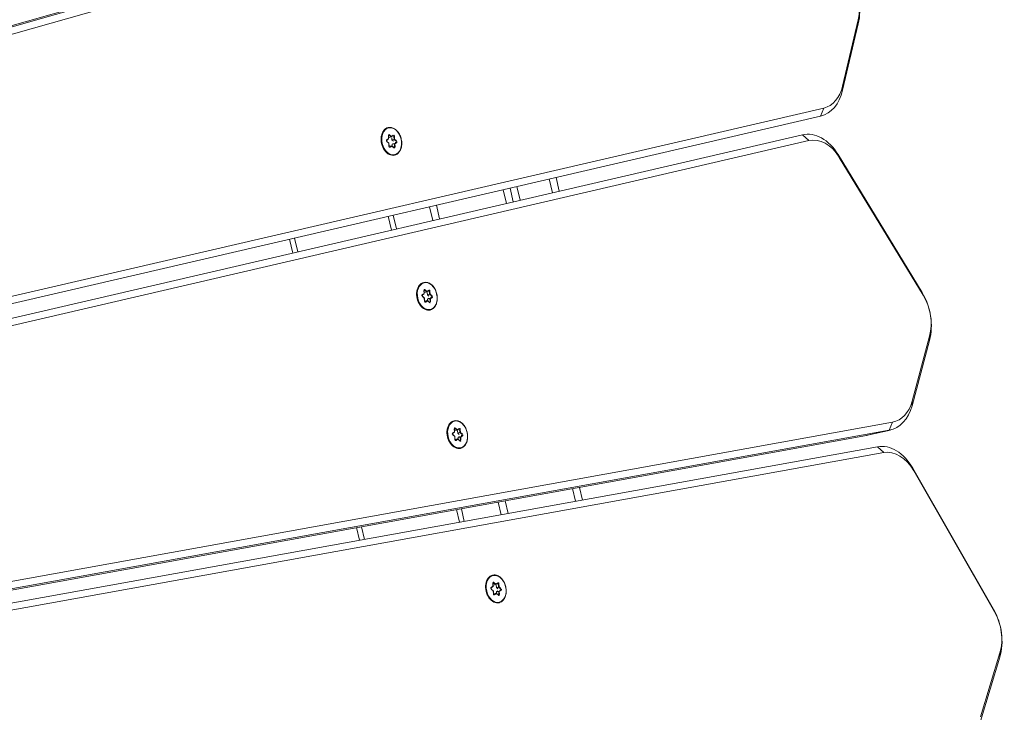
# Model space of a CAD drawing. Extents: x 5477758 to 5478338, y 5918274 to 5918502.
# Tile 105 of 121: x 5477952.204 to 5477952.62, y 5918462.466 to 5918462.759. Entities that reach past the tile are written whole.
import ezdxf

# ---------------------------------------------------------------- set-up
doc = ezdxf.new("R2010")
doc.units = 0
doc.layers.get('0').update_dxf_attribs({"color": 8, "linetype": 'CONTINUOUS', "lineweight": 13})
doc.layers.add('0_PROJEKTOWANE ZABAWKI', color=8, linetype='CONTINUOUS', lineweight=0)

# ---------------------------------------------------------------- blocks, each defined once
blk = doc.blocks.new('zw$CEC1')
for p, q in [((1118.513, -591.61), (1118.685, -591.649)), ((1118.513, -591.61), (1121.103, -592.893)), ((1121.275, -592.931), (1118.685, -591.649)), ((1130.381, -591.593), (1123.883, -593.736)), ((1124.01, -593.716), (1130.508, -591.573)), ((1130.508, -591.573), (1130.381, -591.593)), ((1132.249, -591.703), (1132.43, -591.745)), ((1132.249, -591.703), (1134.774, -593.048)), ((1144.136, -591.682), (1137.536, -593.663)), ((1137.653, -593.646), (1144.253, -591.665)), ((1144.253, -591.665), (1144.136, -591.682)), ((1134.955, -593.091), (1132.43, -591.745)), ((1145.987, -591.837), (1146.176, -591.885)), ((1145.987, -591.837), (1148.444, -593.244)), ((1148.633, -593.292), (1146.176, -591.885)), ((1121.103, -592.893), (1121.275, -592.931)), ((1134.774, -593.048), (1134.955, -593.091)), ((1124.01, -593.716), (1123.883, -593.736)), ((1137.653, -593.646), (1137.536, -593.663)), ((1121.828, -593.877), (1122.128, -594.09)), ((1121.828, -593.877), (1121.828, -659.523)), ((1122.128, -659.735), (1122.128, -594.09)), ((1135.45, -594.05), (1132.21, -659.656)), ((1135.45, -594.05), (1135.75, -594.27)), ((1135.751, -595.21), (1135.751, -594.22)), ((1132.51, -659.876), (1135.75, -594.27)), ((1135.75, -594.27), (1135.75, -595.26)), ((1112.555, -657.802), (1109.451, -594.939)), ((1123.028, -594.805), (1122.728, -595.018)), ((1122.728, -595.018), (1122.728, -657.919)), ((1123.028, -657.707), (1123.028, -594.805)), ((1136.319, -594.915), (1133.214, -657.779)), ((1133.514, -657.574), (1136.618, -594.71)), ((1136.618, -594.71), (1136.319, -594.915)), ((1109.151, -595.158), (1112.255, -658.022)), ((1135.75, -595.26), (1132.51, -660.866)), ((1112.255, -659.012), (1109.151, -596.148)), ((1122.728, -605.578), (1122.128, -605.578)), ((1122.128, -605.878), (1122.728, -605.878)), ((1122.728, -607.278), (1122.128, -607.278)), ((1122.128, -607.578), (1122.728, -607.578)), ((1122.128, -607.878), (1122.728, -607.878)), ((1135.127, -607.878), (1135.678, -607.878)), ((1135.693, -607.578), (1135.142, -607.578)), ((1122.728, -610.778), (1122.128, -610.778)), ((1135.535, -610.778), (1134.984, -610.778)), ((1122.128, -611.078), (1122.728, -611.078)), ((1134.969, -611.078), (1135.52, -611.078)), ((1118.865, -611.975), (1118.776, -612.04)), ((1118.787, -612.058), (1118.881, -611.989)), ((1118.787, -612.062), (1118.787, -612.058)), ((1118.798, -612.093), (1118.921, -612.115)), ((1118.93, -612.112), (1118.8, -612.089)), ((1118.83, -611.889), (1118.865, -611.975)), ((1118.881, -611.986), (1118.844, -611.894)), ((1118.861, -612.1), (1118.881, -612.084)), ((1118.88, -611.87), (1119.012, -611.894)), ((1118.88, -611.874), (1118.88, -611.87)), ((1118.881, -611.989), (1118.881, -612.084)), ((1119.007, -611.871), (1118.884, -611.849)), ((1118.918, -611.973), (1119.012, -611.989)), ((1118.921, -612.115), (1118.956, -612.201)), ((1118.97, -612.206), (1118.933, -612.114)), ((1119.095, -611.807), (1119.007, -611.871)), ((1119.012, -611.894), (1119.106, -611.825)), ((1119.012, -611.894), (1119.012, -611.989)), ((1119.012, -611.989), (1119.079, -611.94)), ((1119.116, -612.145), (1119.023, -612.213)), ((1119.032, -612.214), (1119.12, -612.15)), ((1119.106, -611.825), (1119.106, -611.828)), ((1119.246, -612.167), (1119.117, -612.145)), ((1119.12, -612.15), (1119.243, -612.172)), ((1119.156, -611.833), (1119.194, -611.926)), ((1119.156, -611.837), (1119.156, -611.833)), ((1119.167, -611.956), (1119.194, -612.021)), ((1119.206, -611.906), (1119.171, -611.82)), ((1119.194, -611.926), (1119.326, -611.949)), ((1119.194, -611.926), (1119.194, -612.021)), ((1119.194, -612.021), (1119.267, -612.034)), ((1119.329, -611.928), (1119.206, -611.906)), ((1119.246, -612.053), (1119.283, -612.145)), ((1119.246, -612.053), (1119.246, -612.146)), ((1119.342, -611.979), (1119.249, -612.048)), ((1119.262, -612.046), (1119.351, -611.981)), ((1119.297, -612.132), (1119.262, -612.046)), ((1119.283, -612.145), (1119.283, -612.149)), ((1119.326, -611.949), (1119.326, -611.952)), ((1125.594, -611.995), (1125.506, -612.059)), ((1125.516, -612.077), (1125.611, -612.008)), ((1125.516, -612.081), (1125.516, -612.077)), ((1125.527, -612.112), (1125.65, -612.134)), ((1125.659, -612.131), (1125.53, -612.108)), ((1125.559, -611.909), (1125.594, -611.995)), ((1125.61, -612.006), (1125.573, -611.914)), ((1125.59, -612.119), (1125.611, -612.104)), ((1125.609, -611.89), (1125.741, -611.913)), ((1125.609, -611.893), (1125.609, -611.89)), ((1125.611, -612.008), (1125.611, -612.104)), ((1125.736, -611.891), (1125.613, -611.869)), ((1125.648, -611.992), (1125.741, -612.008)), ((1125.65, -612.134), (1125.685, -612.221)), ((1125.699, -612.226), (1125.662, -612.134)), ((1125.824, -611.826), (1125.736, -611.891)), ((1125.741, -611.913), (1125.835, -611.844)), ((1125.741, -611.913), (1125.741, -612.008)), ((1125.741, -612.008), (1125.808, -611.96)), ((1125.835, -611.844), (1125.835, -611.848)), ((1125.886, -611.853), (1125.923, -611.945)), ((1125.886, -611.856), (1125.886, -611.853)), ((1125.897, -611.975), (1125.923, -612.041)), ((1125.935, -611.926), (1125.9, -611.839)), ((1125.923, -611.945), (1126.055, -611.968)), ((1125.923, -611.945), (1125.923, -612.041)), ((1125.923, -612.041), (1125.996, -612.054)), ((1126.058, -611.947), (1125.935, -611.926)), ((1125.975, -612.073), (1126.012, -612.165)), ((1125.975, -612.073), (1125.975, -612.165)), ((1126.071, -611.999), (1125.978, -612.067)), ((1125.992, -612.065), (1126.08, -612)), ((1126.027, -612.151), (1125.992, -612.065)), ((1126.055, -611.968), (1126.055, -611.972)), ((1131.593, -612.069), (1131.505, -612.134)), ((1131.515, -612.152), (1131.61, -612.083)), ((1131.515, -612.155), (1131.515, -612.152)), ((1131.558, -611.983), (1131.593, -612.069)), ((1131.609, -612.08), (1131.572, -611.988)), ((1131.608, -611.964), (1131.74, -611.987)), ((1131.608, -611.967), (1131.608, -611.964)), ((1131.61, -612.083), (1131.61, -612.178)), ((1131.735, -611.965), (1131.612, -611.943)), ((1131.647, -612.066), (1131.74, -612.083)), ((1131.824, -611.9), (1131.735, -611.965)), ((1131.74, -611.987), (1131.834, -611.918)), ((1131.74, -611.987), (1131.74, -612.083)), ((1131.74, -612.083), (1131.807, -612.034)), ((1131.834, -611.918), (1131.834, -611.922)), ((1131.885, -611.927), (1131.922, -612.019)), ((1131.885, -611.93), (1131.885, -611.927)), ((1131.896, -612.049), (1131.922, -612.115)), ((1131.934, -612), (1131.899, -611.913)), ((1131.922, -612.019), (1132.054, -612.042)), ((1131.922, -612.019), (1131.922, -612.115)), ((1131.922, -612.115), (1131.995, -612.128)), ((1132.057, -612.021), (1131.934, -612)), ((1131.974, -612.147), (1132.011, -612.239)), ((1131.974, -612.147), (1131.974, -612.239)), ((1132.07, -612.073), (1131.977, -612.141)), ((1131.991, -612.139), (1132.079, -612.074)), ((1132.026, -612.225), (1131.991, -612.139)), ((1132.054, -612.042), (1132.054, -612.046)), ((1138.332, -611.958), (1138.243, -612.022)), ((1138.254, -612.04), (1138.348, -611.971)), ((1138.254, -612.044), (1138.254, -612.04)), ((1138.265, -612.075), (1138.388, -612.097)), ((1138.397, -612.094), (1138.268, -612.071)), ((1138.297, -611.871), (1138.332, -611.958)), ((1138.348, -611.968), (1138.311, -611.876)), ((1138.328, -612.082), (1138.348, -612.067)), ((1138.347, -611.853), (1138.479, -611.876)), ((1138.347, -611.856), (1138.347, -611.853)), ((1138.348, -611.971), (1138.348, -612.067)), ((1138.474, -611.853), (1138.351, -611.832)), ((1138.386, -611.955), (1138.479, -611.971)), ((1138.388, -612.097), (1138.423, -612.183)), ((1138.437, -612.188), (1138.4, -612.096)), ((1138.562, -611.789), (1138.474, -611.853)), ((1138.479, -611.876), (1138.573, -611.807)), ((1138.479, -611.876), (1138.479, -611.971)), ((1138.479, -611.971), (1138.546, -611.922)), ((1138.583, -612.127), (1138.49, -612.195)), ((1138.499, -612.197), (1138.587, -612.132)), ((1138.573, -611.807), (1138.573, -611.81)), ((1138.713, -612.15), (1138.584, -612.127)), ((1138.587, -612.132), (1138.71, -612.154)), ((1138.624, -611.816), (1138.661, -611.908)), ((1138.624, -611.819), (1138.624, -611.816)), ((1138.634, -611.938), (1138.661, -612.003)), ((1138.673, -611.888), (1138.638, -611.802)), ((1138.661, -611.908), (1138.793, -611.931)), ((1138.661, -611.908), (1138.661, -612.003)), ((1138.661, -612.003), (1138.734, -612.016)), ((1138.796, -611.91), (1138.673, -611.888)), ((1138.713, -612.035), (1138.75, -612.128)), ((1138.713, -612.035), (1138.713, -612.128)), ((1138.809, -611.962), (1138.716, -612.03)), ((1138.729, -612.028), (1138.818, -611.963)), ((1138.764, -612.114), (1138.729, -612.028)), ((1138.75, -612.128), (1138.75, -612.131)), ((1138.793, -611.931), (1138.793, -611.935)), ((1125.845, -612.164), (1125.752, -612.232)), ((1125.761, -612.234), (1125.849, -612.169)), ((1125.975, -612.187), (1125.846, -612.164)), ((1125.849, -612.169), (1125.972, -612.191)), ((1126.012, -612.165), (1126.012, -612.168)), ((1131.526, -612.187), (1131.649, -612.208)), ((1131.658, -612.205), (1131.529, -612.182)), ((1131.589, -612.193), (1131.61, -612.178)), ((1131.649, -612.208), (1131.684, -612.295)), ((1131.698, -612.3), (1131.661, -612.208)), ((1131.844, -612.238), (1131.751, -612.306)), ((1131.76, -612.308), (1131.848, -612.243)), ((1131.974, -612.261), (1131.845, -612.238)), ((1131.848, -612.243), (1131.971, -612.265)), ((1132.011, -612.239), (1132.011, -612.242)), ((1122.728, -612.658), (1122.128, -612.658)), ((1122.128, -612.87), (1122.728, -612.87)), ((1134.88, -612.87), (1135.432, -612.87)), ((1135.442, -612.658), (1134.891, -612.658)), ((1122.728, -616.946), (1122.128, -616.946)), ((1122.128, -617.158), (1122.728, -617.158)), ((1134.669, -617.158), (1135.22, -617.158)), ((1135.231, -616.946), (1134.679, -616.946))]:
    blk.add_line(p, q)
for centre, major_axis, ratio, start_param, end_param in [((1117.538, -592.807), (-2, 0), 0.707107, 4.101524, 5.183628), ((1117.538, -592.595), (1.7, 0), 0.707107, 0.959931, 2.042035), ((1131.226, -592.875), (-2, 0), 0.707107, 4.066617, 5.148721), ((1131.226, -592.663), (1.7, 0), 0.707107, 0.925025, 2.007129), ((1144.917, -592.984), (-2, 0), 0.707107, 4.031711, 5.113815), ((1144.917, -592.771), (1.7, 0), 0.707107, 0.890118, 1.972222), ((1120.128, -593.877), (1.7, 0), 0.707107, 0, 0.959931), ((1120.128, -594.09), (2, 0), 0.707107, 0, 0.959931), ((1133.751, -594.008), (1.7, 0), 0.707107, 6.248279, 7.20821), ((1133.751, -594.22), (2, 0), 0.707107, 6.248279, 7.20821), ((1124.728, -595.018), (-2, 0), 0.707107, 5.148721, 6.283185), ((1124.728, -594.805), (-1.7, 0), 0.707107, 5.148721, 6.283185), ((1138.317, -594.965), (-2, 0), 0.707107, 5.113815, 6.248279), ((1138.317, -594.752), (-1.7, 0), 0.707107, 5.113815, 6.248279), ((1133.751, -595.21), (2, 0), 0.707107, 6.248279, 6.283185), ((1119.064, -612.025), (-0.6, 0), 0.707107, 0, 3.141593), ((1118.809, -612.062), (-0.045, 0), 0.707107, 5.515192, 7.609587), ((1118.776, -612.051), (-0.0089, 0.0121), 0.508626, 3.748748, 5.319544), ((1118.809, -612.073), (-0.03, 0), 0.707107, 5.515192, 6.283185), ((1118.798, -612.104), (0.0026, 0.0148), 0.171098, 0, 0.800479), ((1119.064, -612.025), (-0.25, 0), 0.707107, 0.095219, 0.407877), ((1118.873, -611.88), (-0.045, 0), 0.707107, 4.467995, 6.56239), ((1118.83, -611.9), (0.0139, 0.0056), 0.679724, 0, 1.301881), ((1118.873, -611.891), (-0.03, 0), 0.707107, 4.467995, 6.283185), ((1119.064, -612.025), (0.25, 0), 0.707107, 2.189614, 2.547433), ((1118.865, -611.986), (0.0166, -0.0047), 0.601017, 0.16912, 1.739916), ((1118.884, -611.86), (0.0026, 0.0148), 0.171098, 0.800479, 2.371275), ((1118.921, -612.125), (-0.0104, -0.0129), 0.462667, 2.890892, 4.192773), ((1119.007, -611.882), (0.0037, -0.0158), 0.19164, 0.688736, 2.259533), ((1119.064, -612.025), (0.25, 0), 0.707107, 1.142416, 1.510388), ((1119.128, -611.829), (0.045, 0), 0.707107, 0.279204, 2.3736), ((1119.095, -611.817), (-0.0089, 0.0121), 0.508626, 3.748748, 5.319544), ((1119.128, -611.839), (0.03, 0), 0.707107, 0.279204, 2.3736), ((1119.12, -612.16), (0.0037, -0.0158), 0.19164, 2.259533, 3.223174), ((1119.171, -611.831), (-0.0139, -0.0056), 0.679724, 4.443473, 6.01427), ((1119.206, -611.917), (-0.0104, -0.0129), 0.462667, 4.192773, 5.763569), ((1119.064, -612.025), (-0.25, 0), 0.707107, 2.244927, 2.557585), ((1119.254, -612.141), (0.045, 0), 0.707107, 4.467995, 6.56239), ((1119.262, -612.056), (-0.0166, 0.0047), 0.601017, 4.881509, 6.452305), ((1119.297, -612.143), (-0.0139, -0.0056), 0.679724, 4.443473, 6.01427), ((1119.254, -612.151), (0.03, 0), 0.707107, 0, 0.279204), ((1119.064, -612.025), (0.25, 0), 0.707107, 0.130169, 0.46319), ((1119.329, -611.939), (0.0026, 0.0148), 0.171098, 0.800479, 2.371275), ((1119.318, -611.969), (0.03, 0), 0.707107, 0, 1.326402), ((1119.318, -611.959), (0.045, 0), 0.707107, 5.515192, 7.609587), ((1119.351, -611.992), (-0.0089, 0.0121), 0.508626, 5.319544, 6.283185), ((1125.793, -612.044), (-0.6, 0), 0.707107, 0, 3.141593), ((1125.538, -612.082), (-0.045, 0), 0.707107, 5.515192, 7.609587), ((1125.506, -612.07), (-0.0089, 0.0121), 0.508626, 3.748748, 5.319544), ((1125.538, -612.092), (-0.03, 0), 0.707107, 5.515192, 6.283185), ((1125.527, -612.123), (0.0026, 0.0148), 0.171098, 0, 0.800479), ((1125.793, -612.044), (-0.25, 0), 0.707107, 0.095219, 0.407877), ((1125.602, -611.9), (-0.045, 0), 0.707107, 4.467995, 6.56239), ((1125.559, -611.919), (0.0139, 0.0056), 0.679724, 0, 1.301881), ((1125.602, -611.91), (-0.03, 0), 0.707107, 4.467995, 6.283185), ((1125.793, -612.044), (0.25, 0), 0.707107, 2.189614, 2.547433), ((1125.594, -612.006), (0.0166, -0.0047), 0.601017, 0.16912, 1.739916), ((1125.613, -611.88), (0.0026, 0.0148), 0.171098, 0.800479, 2.371275), ((1125.65, -612.145), (-0.0104, -0.0129), 0.462667, 2.890892, 4.192773), ((1125.736, -611.901), (0.0037, -0.0158), 0.19164, 0.688736, 2.259533), ((1125.793, -612.044), (0.25, 0), 0.707107, 1.142416, 1.510388), ((1125.857, -611.848), (0.045, 0), 0.707107, 0.279204, 2.3736), ((1125.824, -611.837), (-0.0089, 0.0121), 0.508626, 3.748748, 5.319544), ((1125.857, -611.859), (0.03, 0), 0.707107, 0.279204, 2.3736), ((1125.9, -611.85), (-0.0139, -0.0056), 0.679724, 4.443473, 6.01427), ((1125.935, -611.936), (-0.0104, -0.0129), 0.462667, 4.192773, 5.763569), ((1125.793, -612.044), (-0.25, 0), 0.707107, 2.244927, 2.557585), ((1125.983, -612.16), (0.045, 0), 0.707107, 4.467995, 6.56239), ((1125.992, -612.076), (-0.0166, 0.0047), 0.601017, 4.881509, 6.452305), ((1126.027, -612.162), (-0.0139, -0.0056), 0.679724, 4.443473, 6.01427), ((1125.793, -612.044), (0.25, 0), 0.707107, 0.130169, 0.46319), ((1126.058, -611.958), (0.0026, 0.0148), 0.171098, 0.800479, 2.371275), ((1126.047, -611.989), (0.03, 0), 0.707107, 0, 1.326402), ((1126.047, -611.978), (0.045, 0), 0.707107, 5.515192, 7.609587), ((1126.08, -612.011), (-0.0089, 0.0121), 0.508626, 5.319544, 6.283185), ((1131.792, -612.118), (-0.6, 0), 0.707107, 0, 3.141593), ((1131.537, -612.156), (-0.045, 0), 0.707107, 5.515192, 7.609587), ((1131.505, -612.144), (-0.0089, 0.0121), 0.508626, 3.748748, 5.319544), ((1131.537, -612.166), (-0.03, 0), 0.707107, 5.515192, 6.283185), ((1131.792, -612.118), (-0.25, 0), 0.707107, 0.095219, 0.407877), ((1131.601, -611.974), (-0.045, 0), 0.707107, 4.467995, 6.56239), ((1131.558, -611.993), (0.0139, 0.0056), 0.679724, 0, 1.301881), ((1131.601, -611.984), (-0.03, 0), 0.707107, 4.467995, 6.283185), ((1131.792, -612.118), (0.25, 0), 0.707107, 2.189614, 2.547433), ((1131.593, -612.08), (0.0166, -0.0047), 0.601017, 0.16912, 1.739916), ((1131.612, -611.954), (0.0026, 0.0148), 0.171098, 0.800479, 2.371275), ((1131.735, -611.975), (0.0037, -0.0158), 0.19164, 0.688736, 2.259533), ((1131.792, -612.118), (0.25, 0), 0.707107, 1.142416, 1.510388), ((1131.856, -611.922), (0.045, 0), 0.707107, 0.279204, 2.3736), ((1131.824, -611.911), (-0.0089, 0.0121), 0.508626, 3.748748, 5.319544), ((1131.856, -611.933), (0.03, 0), 0.707107, 0.279204, 2.3736), ((1131.899, -611.924), (-0.0139, -0.0056), 0.679724, 4.443473, 6.01427), ((1131.934, -612.01), (-0.0104, -0.0129), 0.462667, 4.192773, 5.763569), ((1131.991, -612.15), (-0.0166, 0.0047), 0.601017, 4.881509, 6.452305), ((1131.792, -612.118), (0.25, 0), 0.707107, 0.130169, 0.46319), ((1132.057, -612.032), (0.0026, 0.0148), 0.171098, 0.800479, 2.371275), ((1132.047, -612.063), (0.03, 0), 0.707107, 0, 1.326402), ((1132.047, -612.052), (0.045, 0), 0.707107, 5.515192, 7.609587), ((1132.079, -612.085), (-0.0089, 0.0121), 0.508626, 5.319544, 6.283185), ((1138.531, -612.007), (-0.6, 0), 0.707107, 0, 3.141593), ((1138.276, -612.044), (-0.045, 0), 0.707107, 5.515192, 7.609587), ((1138.243, -612.033), (-0.0089, 0.0121), 0.508626, 3.748748, 5.319544), ((1138.276, -612.055), (-0.03, 0), 0.707107, 5.515192, 6.283185), ((1138.265, -612.086), (0.0026, 0.0148), 0.171098, 0, 0.800479), ((1138.531, -612.007), (-0.25, 0), 0.707107, 0.095219, 0.407877), ((1138.34, -611.863), (-0.045, 0), 0.707107, 4.467995, 6.56239), ((1138.297, -611.882), (0.0139, 0.0056), 0.679724, 0, 1.301881), ((1138.34, -611.873), (-0.03, 0), 0.707107, 4.467995, 6.283185), ((1138.531, -612.007), (0.25, 0), 0.707107, 2.189614, 2.547433), ((1138.332, -611.968), (0.0166, -0.0047), 0.601017, 0.16912, 1.739916), ((1138.351, -611.842), (0.0026, 0.0148), 0.171098, 0.800479, 2.371275), ((1138.388, -612.108), (-0.0104, -0.0129), 0.462667, 2.890892, 4.192773), ((1138.474, -611.864), (0.0037, -0.0158), 0.19164, 0.688736, 2.259533), ((1138.531, -612.007), (0.25, 0), 0.707107, 1.142416, 1.510388), ((1138.595, -611.811), (0.045, 0), 0.707107, 0.279204, 2.3736), ((1138.562, -611.799), (-0.0089, 0.0121), 0.508626, 3.748748, 5.319544), ((1138.595, -611.822), (0.03, 0), 0.707107, 0.279204, 2.3736), ((1138.587, -612.143), (0.0037, -0.0158), 0.19164, 2.259533, 3.223174), ((1138.638, -611.813), (-0.0139, -0.0056), 0.679724, 4.443473, 6.01427), ((1138.673, -611.899), (-0.0104, -0.0129), 0.462667, 4.192773, 5.763569), ((1138.531, -612.007), (-0.25, 0), 0.707107, 2.244927, 2.557585), ((1138.721, -612.123), (0.045, 0), 0.707107, 4.467995, 6.56239), ((1138.71, -612.164), (0.0026, 0.0148), 0.171098, 0, 0.800479), ((1138.729, -612.038), (-0.0166, 0.0047), 0.601017, 4.881509, 6.452305), ((1138.764, -612.125), (-0.0139, -0.0056), 0.679724, 4.443473, 6.01427), ((1138.721, -612.134), (0.03, 0), 0.707107, 0, 0.279204), ((1138.531, -612.007), (0.25, 0), 0.707107, 0.130169, 0.46319), ((1138.796, -611.921), (0.0026, 0.0148), 0.171098, 0.800479, 2.371275), ((1138.785, -611.952), (0.03, 0), 0.707107, 0, 1.326402), ((1138.785, -611.941), (0.045, 0), 0.707107, 5.515192, 7.609587), ((1138.818, -611.974), (-0.0089, 0.0121), 0.508626, 5.319544, 6.283185), ((1118.956, -612.212), (0.0139, 0.0056), 0.679724, 0, 1.301881), ((1118.999, -612.192), (-0.045, 0), 0.707107, 0.279204, 2.3736), ((1119.064, -612.025), (-0.25, 0), 0.707107, 1.152569, 1.475438), ((1119.032, -612.225), (-0.0089, 0.0121), 0.508626, 5.319544, 6.283185), ((1119.243, -612.182), (0.0026, 0.0148), 0.171098, 0, 0.800479), ((1125.685, -612.231), (0.0139, 0.0056), 0.679724, 0, 1.301881), ((1125.729, -612.212), (-0.045, 0), 0.707107, 0.279204, 2.3736), ((1125.793, -612.044), (-0.25, 0), 0.707107, 1.152569, 1.475438), ((1125.761, -612.244), (-0.0089, 0.0121), 0.508626, 5.319544, 6.283185), ((1125.849, -612.18), (0.0037, -0.0158), 0.19164, 2.259533, 3.223174), ((1125.972, -612.202), (0.0026, 0.0148), 0.171098, 0, 0.800479), ((1125.983, -612.171), (0.03, 0), 0.707107, 0, 0.279204), ((1131.526, -612.197), (0.0026, 0.0148), 0.171098, 0, 0.800479), ((1131.649, -612.219), (-0.0104, -0.0129), 0.462667, 2.890892, 4.192773), ((1131.684, -612.305), (0.0139, 0.0056), 0.679724, 0, 1.301881), ((1131.728, -612.286), (-0.045, 0), 0.707107, 0.279204, 2.3736), ((1131.792, -612.118), (-0.25, 0), 0.707107, 1.152569, 1.475438), ((1131.76, -612.319), (-0.0089, 0.0121), 0.508626, 5.319544, 6.283185), ((1131.848, -612.254), (0.0037, -0.0158), 0.19164, 2.259533, 3.223174), ((1131.792, -612.118), (-0.25, 0), 0.707107, 2.244927, 2.557585), ((1131.982, -612.234), (0.045, 0), 0.707107, 4.467995, 6.56239), ((1131.971, -612.276), (0.0026, 0.0148), 0.171098, 0, 0.800479), ((1132.026, -612.236), (-0.0139, -0.0056), 0.679724, 4.443473, 6.01427), ((1131.982, -612.245), (0.03, 0), 0.707107, 0, 0.279204), ((1138.423, -612.194), (0.0139, 0.0056), 0.679724, 0, 1.301881), ((1138.466, -612.175), (-0.045, 0), 0.707107, 0.279204, 2.3736), ((1138.531, -612.007), (-0.25, 0), 0.707107, 1.152569, 1.475438), ((1138.499, -612.207), (-0.0089, 0.0121), 0.508626, 5.319544, 6.283185)]:
    blk.add_ellipse(centre, major_axis=major_axis, ratio=ratio, start_param=start_param, end_param=end_param)
for centre in [(1119.064, -612.011), (1125.793, -612.03), (1131.792, -612.104), (1138.531, -611.993)]:
    blk.add_ellipse(centre, major_axis=(0.58, 0), ratio=0.707107)
for points, knots in [([(1118.464, -612.025), (1118.464, -611.979), (1118.474, -611.934), (1118.513, -611.848), (1118.542, -611.807), (1118.617, -611.733), (1118.663, -611.701), (1118.767, -611.648), (1118.826, -611.627), (1118.948, -611.6), (1119.013, -611.594), (1119.141, -611.596), (1119.205, -611.604), (1119.326, -611.635), (1119.383, -611.657), (1119.484, -611.714), (1119.528, -611.749), (1119.6, -611.826), (1119.626, -611.868), (1119.657, -611.95), (1119.664, -611.987), (1119.664, -612.025)], [6.038791, 6.038791, 6.038791, 6.038791, 6.34864, 6.34864, 6.66324, 6.66324, 6.984393, 6.984393, 7.307998, 7.307998, 7.63188, 7.63188, 7.955712, 7.955712, 8.279598, 8.279598, 8.603057, 8.603057, 8.923488, 8.923488, 9.180384, 9.180384, 9.180384, 9.180384]), ([(1125.193, -612.044), (1125.193, -611.999), (1125.203, -611.954), (1125.242, -611.867), (1125.271, -611.826), (1125.346, -611.753), (1125.392, -611.72), (1125.497, -611.667), (1125.555, -611.646), (1125.677, -611.619), (1125.742, -611.613), (1125.87, -611.615), (1125.934, -611.624), (1126.055, -611.654), (1126.112, -611.677), (1126.213, -611.734), (1126.258, -611.768), (1126.329, -611.845), (1126.356, -611.888), (1126.386, -611.969), (1126.393, -612.007), (1126.393, -612.044)], [6.038791, 6.038791, 6.038791, 6.038791, 6.34864, 6.34864, 6.66324, 6.66324, 6.984393, 6.984393, 7.307998, 7.307998, 7.63188, 7.63188, 7.955712, 7.955712, 8.279598, 8.279598, 8.603057, 8.603057, 8.923488, 8.923488, 9.180384, 9.180384, 9.180384, 9.180384]), ([(1131.192, -612.118), (1131.192, -612.073), (1131.202, -612.028), (1131.241, -611.941), (1131.27, -611.901), (1131.345, -611.827), (1131.391, -611.794), (1131.496, -611.741), (1131.554, -611.72), (1131.677, -611.694), (1131.741, -611.687), (1131.869, -611.689), (1131.933, -611.698), (1132.054, -611.728), (1132.111, -611.751), (1132.212, -611.808), (1132.257, -611.842), (1132.328, -611.919), (1132.355, -611.962), (1132.385, -612.043), (1132.392, -612.081), (1132.392, -612.118)], [6.038791, 6.038791, 6.038791, 6.038791, 6.34864, 6.34864, 6.66324, 6.66324, 6.984393, 6.984393, 7.307998, 7.307998, 7.63188, 7.63188, 7.955712, 7.955712, 8.279598, 8.279598, 8.603057, 8.603057, 8.923488, 8.923488, 9.180384, 9.180384, 9.180384, 9.180384]), ([(1137.931, -612.007), (1137.931, -611.962), (1137.941, -611.916), (1137.98, -611.83), (1138.009, -611.789), (1138.084, -611.716), (1138.13, -611.683), (1138.234, -611.63), (1138.293, -611.609), (1138.415, -611.582), (1138.48, -611.576), (1138.608, -611.578), (1138.672, -611.586), (1138.793, -611.617), (1138.85, -611.64), (1138.951, -611.696), (1138.996, -611.731), (1139.067, -611.808), (1139.094, -611.851), (1139.124, -611.932), (1139.131, -611.969), (1139.131, -612.007)], [6.038791, 6.038791, 6.038791, 6.038791, 6.34864, 6.34864, 6.66324, 6.66324, 6.984393, 6.984393, 7.307998, 7.307998, 7.63188, 7.63188, 7.955712, 7.955712, 8.279598, 8.279598, 8.603057, 8.603057, 8.923488, 8.923488, 9.180384, 9.180384, 9.180384, 9.180384]), ([(1118.779, -612.073), (1118.779, -612.074), (1118.779, -612.075), (1118.78, -612.077), (1118.78, -612.078), (1118.783, -612.081), (1118.784, -612.082), (1118.788, -612.084), (1118.79, -612.086), (1118.795, -612.088), (1118.798, -612.088), (1118.8, -612.089)], [0.244394, 0.244394, 0.244394, 0.244394, 0.509675, 0.509675, 0.774955, 0.774955, 1.040236, 1.040236, 1.305516, 1.305516, 1.570796, 1.570796, 1.570796, 1.570796]), ([(1118.843, -611.891), (1118.843, -611.891), (1118.843, -611.891), (1118.843, -611.892), (1118.843, -611.892), (1118.843, -611.892), (1118.843, -611.893), (1118.843, -611.893), (1118.843, -611.893), (1118.843, -611.894), (1118.843, -611.894), (1118.844, -611.894)], [0.2443943, 0.2443943, 0.2443943, 0.2443943, 0.3002352, 0.3002352, 0.3560761, 0.3560761, 0.411917, 0.411917, 0.4677579, 0.4677579, 0.5235988, 0.5235988, 0.5235988, 0.5235988]), ([(1119.246, -612.167), (1119.249, -612.168), (1119.252, -612.168), (1119.258, -612.168), (1119.261, -612.168), (1119.267, -612.166), (1119.27, -612.165), (1119.275, -612.163), (1119.277, -612.162), (1119.28, -612.159), (1119.281, -612.158), (1119.283, -612.155), (1119.284, -612.154), (1119.284, -612.152), (1119.284, -612.152), (1119.284, -612.151)], [1.570796, 1.570796, 1.570796, 1.570796, 1.844329, 1.844329, 2.119118, 2.119118, 2.392017, 2.392017, 2.661992, 2.661992, 2.936562, 2.936562, 3.253095, 3.253095, 3.385987, 3.385987, 3.385987, 3.385987]), ([(1119.342, -611.979), (1119.343, -611.979), (1119.344, -611.978), (1119.345, -611.976), (1119.346, -611.976), (1119.347, -611.974), (1119.347, -611.974), (1119.348, -611.972), (1119.348, -611.972), (1119.348, -611.971), (1119.348, -611.97), (1119.348, -611.969)], [2.6179939, 2.6179939, 2.6179939, 2.6179939, 2.7715925, 2.7715925, 2.9251911, 2.9251911, 3.0787897, 3.0787897, 3.2323883, 3.2323883, 3.385987, 3.385987, 3.385987, 3.385987]), ([(1125.508, -612.092), (1125.508, -612.093), (1125.508, -612.094), (1125.509, -612.096), (1125.51, -612.097), (1125.512, -612.1), (1125.513, -612.101), (1125.517, -612.104), (1125.519, -612.105), (1125.524, -612.107), (1125.527, -612.108), (1125.53, -612.108)], [0.244394, 0.244394, 0.244394, 0.244394, 0.509675, 0.509675, 0.774955, 0.774955, 1.040236, 1.040236, 1.305516, 1.305516, 1.570796, 1.570796, 1.570796, 1.570796]), ([(1125.572, -611.91), (1125.572, -611.911), (1125.572, -611.911), (1125.572, -611.911), (1125.572, -611.911), (1125.572, -611.912), (1125.572, -611.912), (1125.572, -611.912), (1125.572, -611.913), (1125.573, -611.913), (1125.573, -611.913), (1125.573, -611.914)], [0.2443943, 0.2443943, 0.2443943, 0.2443943, 0.3002352, 0.3002352, 0.3560761, 0.3560761, 0.411917, 0.411917, 0.4677579, 0.4677579, 0.5235988, 0.5235988, 0.5235988, 0.5235988]), ([(1126.071, -611.999), (1126.072, -611.998), (1126.073, -611.997), (1126.074, -611.996), (1126.075, -611.995), (1126.076, -611.994), (1126.076, -611.993), (1126.077, -611.992), (1126.077, -611.991), (1126.077, -611.99), (1126.077, -611.989), (1126.077, -611.989)], [2.6179939, 2.6179939, 2.6179939, 2.6179939, 2.7715925, 2.7715925, 2.9251911, 2.9251911, 3.0787897, 3.0787897, 3.2323883, 3.2323883, 3.385987, 3.385987, 3.385987, 3.385987]), ([(1131.571, -611.984), (1131.571, -611.985), (1131.571, -611.985), (1131.571, -611.985), (1131.571, -611.985), (1131.571, -611.986), (1131.571, -611.986), (1131.571, -611.986), (1131.571, -611.987), (1131.572, -611.987), (1131.572, -611.987), (1131.572, -611.988)], [0.2443943, 0.2443943, 0.2443943, 0.2443943, 0.3002352, 0.3002352, 0.3560761, 0.3560761, 0.411917, 0.411917, 0.4677579, 0.4677579, 0.5235988, 0.5235988, 0.5235988, 0.5235988]), ([(1132.07, -612.073), (1132.071, -612.072), (1132.072, -612.071), (1132.073, -612.07), (1132.074, -612.069), (1132.075, -612.068), (1132.075, -612.067), (1132.076, -612.066), (1132.076, -612.065), (1132.076, -612.064), (1132.077, -612.064), (1132.077, -612.063)], [2.6179939, 2.6179939, 2.6179939, 2.6179939, 2.7715925, 2.7715925, 2.9251911, 2.9251911, 3.0787897, 3.0787897, 3.2323883, 3.2323883, 3.385987, 3.385987, 3.385987, 3.385987]), ([(1138.246, -612.055), (1138.246, -612.056), (1138.246, -612.057), (1138.247, -612.059), (1138.247, -612.06), (1138.25, -612.063), (1138.251, -612.064), (1138.255, -612.067), (1138.257, -612.068), (1138.262, -612.07), (1138.265, -612.071), (1138.268, -612.071)], [0.244394, 0.244394, 0.244394, 0.244394, 0.509675, 0.509675, 0.774955, 0.774955, 1.040236, 1.040236, 1.305516, 1.305516, 1.570796, 1.570796, 1.570796, 1.570796]), ([(1138.31, -611.873), (1138.31, -611.873), (1138.31, -611.874), (1138.31, -611.874), (1138.31, -611.874), (1138.31, -611.875), (1138.31, -611.875), (1138.31, -611.875), (1138.31, -611.875), (1138.31, -611.876), (1138.31, -611.876), (1138.311, -611.876)], [0.2443943, 0.2443943, 0.2443943, 0.2443943, 0.3002352, 0.3002352, 0.3560761, 0.3560761, 0.411917, 0.411917, 0.4677579, 0.4677579, 0.5235988, 0.5235988, 0.5235988, 0.5235988]), ([(1138.713, -612.15), (1138.716, -612.15), (1138.719, -612.15), (1138.725, -612.15), (1138.728, -612.15), (1138.734, -612.149), (1138.737, -612.148), (1138.742, -612.145), (1138.744, -612.144), (1138.747, -612.142), (1138.748, -612.14), (1138.75, -612.137), (1138.751, -612.136), (1138.751, -612.134), (1138.751, -612.134), (1138.751, -612.134)], [1.570796, 1.570796, 1.570796, 1.570796, 1.844329, 1.844329, 2.119118, 2.119118, 2.392017, 2.392017, 2.661992, 2.661992, 2.936562, 2.936562, 3.253095, 3.253095, 3.385987, 3.385987, 3.385987, 3.385987]), ([(1138.809, -611.962), (1138.81, -611.961), (1138.811, -611.96), (1138.812, -611.959), (1138.813, -611.958), (1138.814, -611.957), (1138.814, -611.956), (1138.815, -611.955), (1138.815, -611.954), (1138.815, -611.953), (1138.815, -611.952), (1138.815, -611.952)], [2.6179939, 2.6179939, 2.6179939, 2.6179939, 2.7715925, 2.7715925, 2.9251911, 2.9251911, 3.0787897, 3.0787897, 3.2323883, 3.2323883, 3.385987, 3.385987, 3.385987, 3.385987]), ([(1118.97, -612.206), (1118.971, -612.208), (1118.972, -612.21), (1118.976, -612.213), (1118.978, -612.214), (1118.983, -612.217), (1118.985, -612.218), (1118.991, -612.219), (1118.994, -612.22), (1119, -612.22), (1119.003, -612.22), (1119.009, -612.219), (1119.012, -612.218), (1119.018, -612.216), (1119.02, -612.215), (1119.022, -612.213), (1119.023, -612.213), (1119.023, -612.213)], [0.523599, 0.523599, 0.523599, 0.523599, 0.927172, 0.927172, 1.204378, 1.204378, 1.47422, 1.47422, 1.746688, 1.746688, 2.021391, 2.021391, 2.295276, 2.295276, 2.566083, 2.566083, 2.617994, 2.617994, 2.617994, 2.617994]), ([(1125.699, -612.226), (1125.7, -612.227), (1125.701, -612.229), (1125.705, -612.233), (1125.707, -612.234), (1125.712, -612.236), (1125.714, -612.237), (1125.72, -612.239), (1125.723, -612.239), (1125.729, -612.239), (1125.733, -612.239), (1125.739, -612.238), (1125.742, -612.237), (1125.747, -612.236), (1125.749, -612.234), (1125.751, -612.233), (1125.752, -612.233), (1125.752, -612.232)], [0.523599, 0.523599, 0.523599, 0.523599, 0.927172, 0.927172, 1.204378, 1.204378, 1.47422, 1.47422, 1.746688, 1.746688, 2.021391, 2.021391, 2.295276, 2.295276, 2.566083, 2.566083, 2.617994, 2.617994, 2.617994, 2.617994]), ([(1125.975, -612.187), (1125.978, -612.187), (1125.981, -612.188), (1125.987, -612.187), (1125.991, -612.187), (1125.996, -612.186), (1125.999, -612.185), (1126.004, -612.183), (1126.006, -612.181), (1126.009, -612.179), (1126.011, -612.177), (1126.012, -612.175), (1126.013, -612.173), (1126.013, -612.172), (1126.013, -612.171), (1126.013, -612.171)], [1.570796, 1.570796, 1.570796, 1.570796, 1.844329, 1.844329, 2.119118, 2.119118, 2.392017, 2.392017, 2.661992, 2.661992, 2.936562, 2.936562, 3.253095, 3.253095, 3.385987, 3.385987, 3.385987, 3.385987]), ([(1131.507, -612.166), (1131.507, -612.167), (1131.507, -612.168), (1131.508, -612.17), (1131.509, -612.172), (1131.511, -612.174), (1131.512, -612.175), (1131.516, -612.178), (1131.518, -612.179), (1131.523, -612.181), (1131.526, -612.182), (1131.529, -612.182)], [0.244394, 0.244394, 0.244394, 0.244394, 0.509675, 0.509675, 0.774955, 0.774955, 1.040236, 1.040236, 1.305516, 1.305516, 1.570796, 1.570796, 1.570796, 1.570796]), ([(1131.698, -612.3), (1131.699, -612.301), (1131.7, -612.303), (1131.704, -612.307), (1131.706, -612.308), (1131.711, -612.31), (1131.713, -612.311), (1131.719, -612.313), (1131.722, -612.313), (1131.728, -612.313), (1131.732, -612.313), (1131.738, -612.312), (1131.741, -612.312), (1131.746, -612.31), (1131.748, -612.308), (1131.75, -612.307), (1131.751, -612.307), (1131.751, -612.306)], [0.523599, 0.523599, 0.523599, 0.523599, 0.927172, 0.927172, 1.204378, 1.204378, 1.47422, 1.47422, 1.746688, 1.746688, 2.021391, 2.021391, 2.295276, 2.295276, 2.566083, 2.566083, 2.617994, 2.617994, 2.617994, 2.617994]), ([(1131.974, -612.261), (1131.977, -612.261), (1131.98, -612.262), (1131.987, -612.262), (1131.99, -612.261), (1131.996, -612.26), (1131.998, -612.259), (1132.003, -612.257), (1132.005, -612.255), (1132.008, -612.253), (1132.01, -612.251), (1132.012, -612.249), (1132.012, -612.247), (1132.012, -612.246), (1132.012, -612.245), (1132.012, -612.245)], [1.570796, 1.570796, 1.570796, 1.570796, 1.844329, 1.844329, 2.119118, 2.119118, 2.392017, 2.392017, 2.661992, 2.661992, 2.936562, 2.936562, 3.253095, 3.253095, 3.385987, 3.385987, 3.385987, 3.385987]), ([(1138.437, -612.188), (1138.438, -612.19), (1138.439, -612.192), (1138.443, -612.195), (1138.445, -612.197), (1138.45, -612.199), (1138.452, -612.2), (1138.458, -612.201), (1138.461, -612.202), (1138.467, -612.202), (1138.47, -612.202), (1138.476, -612.201), (1138.479, -612.2), (1138.485, -612.198), (1138.487, -612.197), (1138.489, -612.196), (1138.49, -612.195), (1138.49, -612.195)], [0.523599, 0.523599, 0.523599, 0.523599, 0.927172, 0.927172, 1.204378, 1.204378, 1.47422, 1.47422, 1.746688, 1.746688, 2.021391, 2.021391, 2.295276, 2.295276, 2.566083, 2.566083, 2.617994, 2.617994, 2.617994, 2.617994])]:
    blk.add_open_spline(points, degree=3, knots=knots)

msp = doc.modelspace()

# ---------------------------------------------------------------- block references
at = {"layer": '0_PROJEKTOWANE ZABAWKI', "xscale": 0.009981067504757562, "yscale": 0.009981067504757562, "zscale": 0.009981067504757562, "rotation": 283.0720937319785}
msp.add_blockref('zw$CEC1', (5477955.78541, 5918474.9692), dxfattribs=at)

doc.saveas('drawing.dxf')
